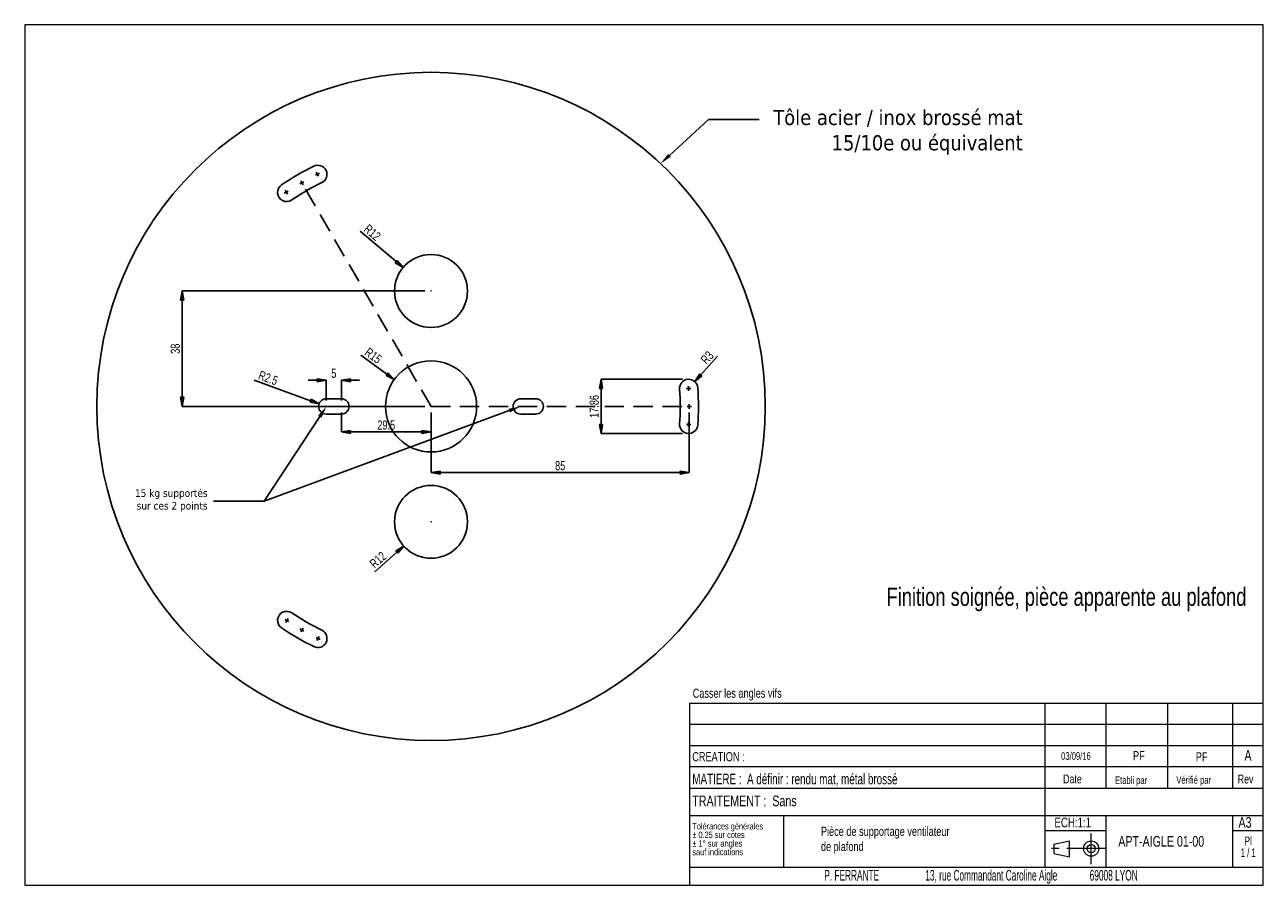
# Model space of a CAD drawing. Header units: millimetres. Extents: x 6 to 414, y 7 to 290.
import ezdxf
from ezdxf import colors
from ezdxf.entities.mleader import LeaderData, LeaderLine
from ezdxf.math import Vec2, Vec3

# ---------------------------------------------------------------- set-up
doc = ezdxf.new("R2010")
doc.units = ezdxf.units.MM
doc.header["$PDSIZE"] = -1
doc.linetypes.add('CENTERX2', pattern=[20.32, 12.7, -2.54, 2.54, -2.54])
doc.linetypes.add('INTERROMPU2', pattern=[9.525, 6.35, -3.175])
doc.layers.add('PI-Cotes', color=5, linetype='Continuous')
doc.layers.add('PI-Pièce intermédiaire', color=1, linetype='Continuous')
doc.styles.add('Nomenclature', font='tahoma.ttf')
doc.styles.add('SLDTEXTSTYLE10', font='TXT', dxfattribs={"width": 0.65})
doc.styles.add('SLDTEXTSTYLE3', font='TXT', dxfattribs={"width": 0.7})
doc.styles.add('SLDTEXTSTYLE7', font='TXT', dxfattribs={"width": 0.75})
doc.styles.add('SLDTEXTSTYLE8', font='TXT', dxfattribs={"width": 0.584158})
doc.styles.add('SLDTEXTSTYLE9', font='TXT', dxfattribs={"width": 0.692308})
doc.dimstyles.new('SLDDIMSTYLE0', dxfattribs={"dimtxt": 3, "dimasz": 3, "dimexe": 0, "dimexo": 2, "dimgap": 0.75, "dimtad": 1, "dimrnd": 1e-09, "dimzin": 12, "dimdsep": 46, "dimtxsty": 'SLDTEXTSTYLE7', "dimblk1": 'CLOSED', "dimblk2": 'CLOSED', "dimsah": 1, "dimcen": 0.09, "dimadec": 0, "dimazin": 3, "dimtfac": 1, "dimtofl": 0, "dimtmove": 0, "dimatfit": 3, "dimldrblk": 'CLOSED', "dimfxl": 1, "dimfrac": 2, "dimtolj": 1, "dimtzin": 12, "dimarcsym": 0})

# ---------------------------------------------------------------- blocks, each defined once
blk = doc.blocks.new('SW_NOTE_3')
at = {"color": 0, "linetype": 'Continuous', "lineweight": 0, "attachment_point": 1}
for s, insert, char_height, style in [('Tolérances générales', (0, 2.73), 2.1167, 'SLDTEXTSTYLE7'), ('%%p', (0, -0.09), 2.117, 'SLDTEXTSTYLE7'), ('%%p', (0, -2.92), 2.117, 'SLDTEXTSTYLE7'), ('0.25 sur cotes', (2.02, -0.09), 2.1167, 'SLDTEXTSTYLE7'), ('1° sur angles', (2.02, -2.92), 2.1167, 'SLDTEXTSTYLE3'), ('sauf indications', (0, -5.74), 2.1167, 'SLDTEXTSTYLE7')]:
    blk.add_mtext(s, dxfattribs=dict(at, insert=insert, char_height=char_height, style=style))
blk = doc.blocks.new('SW_NOTE_4')
at = {"color": 0, "linetype": 'Continuous', "lineweight": 0, "char_height": 2.91, "attachment_point": 2}
for s, insert, style in [('1 / 1', (1.59, -0.13), 'SLDTEXTSTYLE10'), ('Pl', (1.55, 3.75), 'SLDTEXTSTYLE7')]:
    blk.add_mtext(s, dxfattribs=dict(at, insert=insert, style=style))
blk = doc.blocks.new('_CLOSED')
at = {"color": 0, "linetype": 'ByBlock', "lineweight": -2}
for p, q in [((-1, 0.166667), (0, 0)), ((-1, 0.166667), (-1, -0.166667)), ((0, 0), (-1, -0.166667)), ((0, 0), (-1, 0))]:
    blk.add_line(p, q, dxfattribs=at)
blk = doc.blocks.new('*D18')
at = {"layer": 'Defpoints', "color": 0, "transparency": 16777216}
for p in [(103.09, 165.38), (105.44, 164.53)]:
    blk.add_point(p, dxfattribs=at)
at = {"layer": 'PI-Cotes', "color": 0, "lineweight": -2, "transparency": 16777216}
for p, q in [((81.68, 173.16), (100.27, 166.41)), ((105.35, 164.53), (105.53, 164.53)), ((105.44, 164.44), (105.44, 164.62))]:
    blk.add_line(p, q, dxfattribs=at)
at = {"layer": 'PI-Cotes', "color": 0, "lineweight": -2, "transparency": 16777216, "xscale": 3, "yscale": 3, "zscale": 3, "rotation": 340.0343249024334}
blk.add_blockref('_CLOSED', (103.09, 165.38), dxfattribs=at)
at = {"layer": 'PI-Cotes', "color": 0, "transparency": 16777216, "insert": (86.32, 173.87), "char_height": 3, "attachment_point": 5, "rotation": 340.0343, "style": 'SLDTEXTSTYLE7'}
blk.add_mtext('\\A1;R2.5', dxfattribs=at)
blk = doc.blocks.new('*D19')
at = {"layer": 'Defpoints', "color": 0, "transparency": 16777216}
for p in [(110.44, 173.16), (105.44, 164.44), (110.44, 164.53)]:
    blk.add_point(p, dxfattribs=at)
at = {"layer": 'PI-Cotes', "color": 0, "lineweight": -2, "transparency": 16777216}
for p, q in [((102.44, 173.16), (99.44, 173.16)), ((105.44, 166.44), (105.44, 173.16)), ((110.44, 166.53), (110.44, 173.16)), ((113.44, 173.16), (116.44, 173.16))]:
    blk.add_line(p, q, dxfattribs=at)
at = {"layer": 'PI-Cotes', "color": 0, "lineweight": -2, "transparency": 16777216, "xscale": 3, "yscale": 3, "zscale": 3}
blk.add_blockref('_CLOSED', (105.44, 173.16), dxfattribs=at)
at = {"layer": 'PI-Cotes', "color": 0, "lineweight": -2, "transparency": 16777216, "xscale": 3, "yscale": 3, "zscale": 3, "rotation": 180}
blk.add_blockref('_CLOSED', (110.44, 173.16), dxfattribs=at)
at = {"layer": 'PI-Cotes', "color": 0, "transparency": 16777216, "insert": (107.94, 175.41), "char_height": 3, "attachment_point": 5, "style": 'SLDTEXTSTYLE7'}
blk.add_mtext('\\A1;5', dxfattribs=at)
blk = doc.blocks.new('*D21')
at = {"layer": 'Defpoints', "color": 0, "transparency": 16777216}
for p in [(130.77, 210.27), (139.94, 202.53)]:
    blk.add_point(p, dxfattribs=at)
at = {"layer": 'PI-Cotes', "color": 0, "lineweight": -2, "transparency": 16777216}
for p, q in [((116.58, 222.24), (128.47, 212.2)), ((139.85, 202.53), (140.03, 202.53)), ((139.94, 202.44), (139.94, 202.62))]:
    blk.add_line(p, q, dxfattribs=at)
at = {"layer": 'PI-Cotes', "color": 0, "lineweight": -2, "transparency": 16777216, "xscale": 3, "yscale": 3, "zscale": 3, "rotation": 319.8338670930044}
blk.add_blockref('_CLOSED', (130.77, 210.27), dxfattribs=at)
at = {"layer": 'PI-Cotes', "color": 0, "transparency": 16777216, "insert": (120.61, 221.79), "char_height": 3, "attachment_point": 5, "rotation": 319.8339, "style": 'SLDTEXTSTYLE7'}
blk.add_mtext('\\A1;R12', dxfattribs=at)
blk = doc.blocks.new('*D22')
at = {"layer": 'Defpoints', "color": 0, "transparency": 16777216}
for p in [(139.94, 164.53), (224.94, 164.53), (224.94, 142.74)]:
    blk.add_point(p, dxfattribs=at)
at = {"layer": 'PI-Cotes', "color": 0, "lineweight": -2, "transparency": 16777216}
for p, q in [((139.94, 162.53), (139.94, 142.74)), ((224.94, 162.53), (224.94, 142.74)), ((142.94, 142.74), (221.94, 142.74))]:
    blk.add_line(p, q, dxfattribs=at)
at = {"layer": 'PI-Cotes', "color": 0, "lineweight": -2, "transparency": 16777216, "xscale": 3, "yscale": 3, "zscale": 3, "rotation": 180}
blk.add_blockref('_CLOSED', (139.94, 142.74), dxfattribs=at)
at = {"layer": 'PI-Cotes', "color": 0, "lineweight": -2, "transparency": 16777216, "xscale": 3, "yscale": 3, "zscale": 3}
blk.add_blockref('_CLOSED', (224.94, 142.74), dxfattribs=at)
at = {"layer": 'PI-Cotes', "color": 0, "transparency": 16777216, "insert": (182.44, 144.99), "char_height": 3, "attachment_point": 5, "style": 'SLDTEXTSTYLE7'}
blk.add_mtext('\\A1;85', dxfattribs=at)
blk = doc.blocks.new('*D25')
at = {"layer": 'Defpoints', "color": 0, "transparency": 16777216}
for p in [(58.02, 202.53), (139.85, 202.53), (139.94, 164.53)]:
    blk.add_point(p, dxfattribs=at)
at = {"layer": 'PI-Cotes', "color": 0, "lineweight": -2, "transparency": 16777216}
for p, q in [((137.85, 202.53), (58.02, 202.53)), ((58.02, 167.53), (58.02, 199.53)), ((137.94, 164.53), (58.02, 164.53))]:
    blk.add_line(p, q, dxfattribs=at)
at = {"layer": 'PI-Cotes', "color": 0, "lineweight": -2, "transparency": 16777216, "xscale": 3, "yscale": 3, "zscale": 3}
for p, rotation in [((58.02, 202.53), 90), ((58.02, 164.53), 270)]:
    blk.add_blockref('_CLOSED', p, dxfattribs=dict(at, rotation=rotation))
at = {"layer": 'PI-Cotes', "color": 0, "transparency": 16777216, "insert": (55.77, 183.53), "char_height": 3, "attachment_point": 5, "rotation": 90, "style": 'SLDTEXTSTYLE7'}
blk.add_mtext('\\A1;38', dxfattribs=at)
blk = doc.blocks.new('*D26')
at = {"layer": 'Defpoints', "color": 0, "transparency": 16777216}
for p in [(224.74, 173.46), (195.91, 155.6), (224.74, 155.6)]:
    blk.add_point(p, dxfattribs=at)
at = {"layer": 'PI-Cotes', "color": 0, "lineweight": -2, "transparency": 16777216}
for p, q in [((222.74, 173.46), (195.91, 173.46)), ((195.91, 170.46), (195.91, 158.6)), ((222.74, 155.6), (195.91, 155.6))]:
    blk.add_line(p, q, dxfattribs=at)
at = {"layer": 'PI-Cotes', "color": 0, "lineweight": -2, "transparency": 16777216, "xscale": 3, "yscale": 3, "zscale": 3}
for p, rotation in [((195.91, 173.46), 90), ((195.91, 155.6), 270)]:
    blk.add_blockref('_CLOSED', p, dxfattribs=dict(at, rotation=rotation))
at = {"layer": 'PI-Cotes', "color": 0, "transparency": 16777216, "insert": (193.66, 164.53), "char_height": 3, "attachment_point": 5, "rotation": 90, "style": 'SLDTEXTSTYLE7'}
blk.add_mtext('\\A1;17.86', dxfattribs=at)
blk = doc.blocks.new('*D29')
at = {"layer": 'Defpoints', "color": 0, "transparency": 16777216}
for p in [(139.94, 126.53), (130.96, 118.56)]:
    blk.add_point(p, dxfattribs=at)
at = {"layer": 'PI-Cotes', "color": 0, "lineweight": -2, "transparency": 16777216}
for p, q in [((139.85, 126.53), (140.03, 126.53)), ((139.94, 126.44), (139.94, 126.62)), ((121.42, 110.1), (128.72, 116.57))]:
    blk.add_line(p, q, dxfattribs=at)
at = {"layer": 'PI-Cotes', "color": 0, "lineweight": -2, "transparency": 16777216, "xscale": 3, "yscale": 3, "zscale": 3, "rotation": 41.58482326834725}
blk.add_blockref('_CLOSED', (130.96, 118.56), dxfattribs=at)
at = {"layer": 'PI-Cotes', "color": 0, "transparency": 16777216, "insert": (122.46, 114.02), "char_height": 3, "attachment_point": 5, "rotation": 41.5848, "style": 'SLDTEXTSTYLE7'}
blk.add_mtext('\\A1;R12', dxfattribs=at)
blk = doc.blocks.new('*D30')
at = {"layer": 'Defpoints', "color": 0, "transparency": 16777216}
for p in [(110.44, 164.53), (139.94, 164.53), (139.94, 156.13)]:
    blk.add_point(p, dxfattribs=at)
at = {"layer": 'PI-Cotes', "color": 0, "lineweight": -2, "transparency": 16777216}
for p, q in [((110.44, 162.53), (110.44, 156.13)), ((139.94, 162.53), (139.94, 156.13)), ((113.44, 156.13), (136.94, 156.13))]:
    blk.add_line(p, q, dxfattribs=at)
at = {"layer": 'PI-Cotes', "color": 0, "lineweight": -2, "transparency": 16777216, "xscale": 3, "yscale": 3, "zscale": 3, "rotation": 180}
blk.add_blockref('_CLOSED', (110.44, 156.13), dxfattribs=at)
at = {"layer": 'PI-Cotes', "color": 0, "lineweight": -2, "transparency": 16777216, "xscale": 3, "yscale": 3, "zscale": 3}
blk.add_blockref('_CLOSED', (139.94, 156.13), dxfattribs=at)
at = {"layer": 'PI-Cotes', "color": 0, "transparency": 16777216, "insert": (125.19, 158.38), "char_height": 3, "attachment_point": 5, "style": 'SLDTEXTSTYLE7'}
blk.add_mtext('\\A1;29.5', dxfattribs=at)
blk = doc.blocks.new('*D31')
at = {"layer": 'Defpoints', "color": 0, "transparency": 16777216}
for p in [(226.74, 172.69), (224.73, 170.46)]:
    blk.add_point(p, dxfattribs=at)
at = {"layer": 'PI-Cotes', "color": 0, "lineweight": -2, "transparency": 16777216}
for p, q in [((234.25, 181.06), (228.74, 174.92)), ((224.64, 170.46), (224.82, 170.46)), ((224.73, 170.37), (224.73, 170.55))]:
    blk.add_line(p, q, dxfattribs=at)
at = {"layer": 'PI-Cotes', "color": 0, "lineweight": -2, "transparency": 16777216, "xscale": 3, "yscale": 3, "zscale": 3, "rotation": 228.061871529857}
blk.add_blockref('_CLOSED', (226.74, 172.69), dxfattribs=at)
at = {"layer": 'PI-Cotes', "color": 0, "transparency": 16777216, "insert": (230.83, 180.61), "char_height": 3, "attachment_point": 5, "rotation": 48.0619, "style": 'SLDTEXTSTYLE7'}
blk.add_mtext('\\A1;R3', dxfattribs=at)
blk = doc.blocks.new('*D32')
at = {"layer": 'Defpoints', "color": 0, "transparency": 16777216}
for p in [(127.83, 173.38), (139.94, 164.53)]:
    blk.add_point(p, dxfattribs=at)
at = {"layer": 'PI-Cotes', "color": 0, "lineweight": -2, "transparency": 16777216}
for p, q in [((116.85, 181.42), (125.41, 175.15)), ((139.85, 164.53), (140.03, 164.53)), ((139.94, 164.44), (139.94, 164.62))]:
    blk.add_line(p, q, dxfattribs=at)
at = {"layer": 'PI-Cotes', "color": 0, "lineweight": -2, "transparency": 16777216, "xscale": 3, "yscale": 3, "zscale": 3, "rotation": 323.8189477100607}
blk.add_blockref('_CLOSED', (127.83, 173.38), dxfattribs=at)
at = {"layer": 'PI-Cotes', "color": 0, "transparency": 16777216, "insert": (120.9, 181.24), "char_height": 3, "attachment_point": 5, "rotation": 323.8189, "style": 'SLDTEXTSTYLE7'}
blk.add_mtext('\\A1;R15', dxfattribs=at)

msp = doc.modelspace()

# ---------------------------------------------------------------- linework, layer by layer
at = {"color": 7, "linetype": 'Continuous', "lineweight": 15}
for p, q in [((413.852, 290.189), (6.21, 290.189)), ((6.21, 290.189), (6.21, 6.876)), ((413.852, 6.876), (413.852, 290.189)), ((224.971, 66.876), (224.971, 6.876)), ((224.971, 66.876), (413.852, 66.876)), ((341.978, 66.876), (341.978, 12.876)), ((362.161, 38.876), (362.161, 66.876)), ((382.403, 38.876), (382.403, 66.876)), ((403.813, 38.876), (403.813, 66.876)), ((224.971, 59.876), (413.852, 59.876)), ((224.971, 52.876), (413.852, 52.876)), ((413.852, 45.876), (224.971, 45.876)), ((224.971, 38.876), (413.852, 38.876)), ((224.971, 29.876), (413.852, 29.876)), ((255.947, 29.876), (255.947, 12.876)), ((362.161, 12.876), (362.161, 29.876)), ((403.813, 12.876), (403.813, 29.876)), ((341.978, 24.876), (362.161, 24.876)), ((403.813, 24.876), (413.852, 24.876)), ((344.957, 20.361), (350.129, 21.505)), ((350.129, 16.279), (350.129, 21.505)), ((344.957, 20.361), (344.957, 17.36)), ((344.957, 17.36), (350.129, 16.279)), ((224.971, 12.876), (413.852, 12.876)), ((6.21, 6.876), (413.852, 6.876))]:
    msp.add_line(p, q, dxfattribs=at)
at = {"color": 7, "linetype": 'CENTERX2', "lineweight": 15}
for p, q in [((357.217, 13.858), (357.217, 23.908)), ((361.901, 18.945), (343.043, 18.945))]:
    msp.add_line(p, q, dxfattribs=at)
at = {"color": 7, "linetype": 'Continuous', "lineweight": 15}
for radius in [2.5, 1.356]:
    msp.add_circle((357.217, 18.945), radius, dxfattribs=at)
at = {"layer": 'PI-Cotes'}
for p, q in [((103.19, 241.379), (101.891, 240.629)), ((102.916, 240.355), (102.166, 241.654)), ((98.087, 238.516), (96.788, 237.766)), ((97.812, 237.491), (97.062, 238.79)), ((92.92, 235.45), (91.621, 234.7)), ((92.646, 234.425), (91.896, 235.724)), ((223.98, 170.458), (225.48, 170.458)), ((224.73, 169.708), (224.73, 171.208)), ((224.187, 164.529), (225.687, 164.529)), ((224.937, 163.779), (224.937, 165.279)), ((224.73, 157.849), (224.73, 159.349)), ((223.98, 158.599), (225.48, 158.599)), ((91.834, 94.415), (93.133, 93.665)), ((92.859, 94.689), (92.109, 93.39)), ((96.788, 91.292), (98.087, 90.542)), ((97.812, 91.566), (97.062, 90.267)), ((102.104, 88.485), (103.403, 87.735)), ((103.128, 88.76), (102.378, 87.461))]:
    msp.add_line(p, q, dxfattribs=at)
at = {"layer": 'PI-Cotes', "linetype": 'INTERROMPU2'}
for q in [(97.437, 238.141), (224.937, 164.529)]:
    msp.add_line((139.937, 164.529), q, dxfattribs=at)
at = {"layer": 'PI-Pièce intermédiaire'}
for p, q in [((105.437, 167.029), (110.437, 167.029)), ((174.437, 167.029), (169.437, 167.029)), ((105.437, 162.029), (110.437, 162.029)), ((174.437, 162.029), (169.437, 162.029))]:
    msp.add_line(p, q, dxfattribs=at)
for centre, radius in [((139.937, 164.529), 110), ((139.937, 202.529), 12), ((139.937, 164.529), 15), ((139.937, 126.529), 12)]:
    msp.add_circle(centre, radius, dxfattribs=at)
for centre, radius, start, end in [((139.937, 164.529), 88, 116, 124), ((102.676, 240.926), 3, 296, 116), ((92.406, 234.997), 3, 124, 304), ((139.937, 164.529), 82, 116, 124), ((224.73, 170.458), 3, 4, 184), ((139.937, 164.529), 82, 356, 4), ((139.937, 164.529), 88, 356, 4), ((105.437, 164.529), 2.5, 90, 270), ((110.437, 164.529), 2.5, 270, 90), ((169.437, 164.529), 2.5, 90, 270), ((174.437, 164.529), 2.5, 270, 90), ((224.73, 158.599), 3, 176, 356), ((92.406, 94.061), 3, 56, 236), ((139.937, 164.529), 82, 236, 244), ((139.937, 164.529), 88, 236, 244), ((102.676, 88.131), 3, 244, 64)]:
    msp.add_arc(centre, radius, start, end, dxfattribs=at)

# ---------------------------------------------------------------- block references
at = {"color": 7, "linetype": 'Continuous', "lineweight": 0}
for name, p in [('SW_NOTE_3', (225.937, 24.628)), ('SW_NOTE_4', (407.318, 19.173))]:
    msp.add_blockref(name, p, dxfattribs=at)

# ---------------------------------------------------------------- texts
for s, insert, char_height, attachment_point, style in [('Casser les angles vifs', (226.064, 71.597), 3, 1, 'SLDTEXTSTYLE7'), ('CREATION : ', (225.919, 50.715), 3, 1, 'SLDTEXTSTYLE7'), ('03/09/16', (352.202, 50.678), 2.5, 2, 'SLDTEXTSTYLE7'), ('PF', (372.913, 51.025), 3, 2, 'SLDTEXTSTYLE7'), ('PF', (393.585, 50.681), 3, 2, 'SLDTEXTSTYLE7'), ('A', (408.843, 51.388), 3.5, 2, 'SLDTEXTSTYLE7'), ('MATIERE :  A définir : rendu mat, métal brossé', (225.937, 43.605), 3.5, 1, 'SLDTEXTSTYLE9'), ('Date', (347.974, 43.327), 2.9104, 1, 'SLDTEXTSTYLE7'), ('Etabli par', (365.052, 42.7), 2.5, 1, 'SLDTEXTSTYLE7'), ('Vérifié par', (385.24, 42.785), 2.5, 1, 'SLDTEXTSTYLE7'), ('Rev', (405.438, 43.286), 2.9104, 1, 'SLDTEXTSTYLE7'), ('TRAITEMENT :  Sans', (225.937, 36.392), 3.5, 1, 'SLDTEXTSTYLE7'), ('ECH:1:1', (345.127, 29.14), 3.175, 1, 'SLDTEXTSTYLE7'), ('A3', (405.713, 29.304), 3.5, 1, 'SLDTEXTSTYLE7'), ('Pièce de supportage ventilateur\\Pde plafond', (268.27, 26.131), 3, 1, 'SLDTEXTSTYLE7'), ('APT-AIGLE 01-00', (366.139, 23.083), 3.5, 1, 'SLDTEXTSTYLE7'), ('P. FERRANTE                    13, rue Commandant Caroline Aigle              69008 LYON', (320.953, 11.905), 3.5, 2, 'SLDTEXTSTYLE8')]:
    msp.add_mtext(s, dxfattribs=dict(at, insert=insert, char_height=char_height, attachment_point=attachment_point, style=style))
at = {"layer": 'PI-Cotes', "insert": (289.883, 104.865), "char_height": 6, "attachment_point": 1, "style": 'SLDTEXTSTYLE7'}
msp.add_mtext_dynamic_manual_height_columns('Finition soignée, pièce apparente au plafond', width=118.03857, gutter_width=1, heights=[0], dxfattribs=at)

# ---------------------------------------------------------------- dimensions: what is measured, and where the dimension line sits
at = {"layer": 'PI-Cotes'}
for center, mpoint, picture, middle in [((139.937, 202.529), (130.767, 210.269), '*D21', (119.159, 220.066)), ((139.937, 164.529), (127.83, 173.384), '*D32', (119.571, 179.424)), ((105.437, 164.529), (103.087, 165.382), '*D18', (85.555, 171.752))]:
    dim = msp.add_radius_dim(center=center, mpoint=mpoint, dimstyle='SLDDIMSTYLE0', dxfattribs=at)
    dim.commit()
    dim.dimension.update_dxf_attribs({"geometry": picture, "text_midpoint": middle, "dimtype": 164})
for base, p1, p2, picture, middle in [((58.017, 202.529), (139.937, 164.529), (139.847, 202.529), '*D25', (55.767, 183.529)), ((195.914, 155.599), (224.736, 173.458), (224.736, 155.599), '*D26', (193.664, 164.529))]:
    dim = msp.add_linear_dim(base=base, p1=p1, p2=p2, angle=90, dimstyle='SLDDIMSTYLE0', dxfattribs=at)
    dim.commit()
    dim.dimension.update_dxf_attribs({"geometry": picture, "text_midpoint": middle})
for center, mpoint, picture, middle in [((224.73, 170.458), (226.735, 172.69), '*D31', (230.826, 180.609)), ((139.937, 126.529), (130.961, 118.564), '*D29', (123.949, 112.342))]:
    dim = msp.add_radius_dim(center=center, mpoint=mpoint, dimstyle='SLDDIMSTYLE0', dxfattribs=at)
    dim.commit()
    dim.dimension.update_dxf_attribs({"geometry": picture, "text_midpoint": middle})
for base, p1, p2, picture, middle in [((110.437, 173.165), (105.437, 164.439), (110.437, 164.529), '*D19', (107.937, 173.165)), ((139.937, 156.13), (110.437, 164.529), (139.937, 164.529), '*D30', (125.187, 156.13)), ((224.937, 142.744), (139.937, 164.529), (224.937, 164.529), '*D22', (182.437, 142.744))]:
    dim = msp.add_linear_dim(base=base, p1=p1, p2=p2, dimstyle='SLDDIMSTYLE0', dxfattribs=at)
    dim.commit()
    dim.dimension.update_dxf_attribs({"geometry": picture, "text_midpoint": middle, "dimtype": 160})

# ---------------------------------------------------------------- leaders
ml = msp.add_multileader_mtext('Standard', dxfattribs=at)
ml.set_content('\\A1;Tôle acier / inox brossé mat 15/10e ou équivalent', color=256, style='Nomenclature')
ml.set_leader_properties()
ml.build(insert=Vec2(0, 0))
ml.multileader.update_dxf_attribs({"text_right_attachment_type": 2, "dogleg_length": 25})
ctx = ml.context
ctx.base_point, ctx.char_height, ctx.plane_origin = Vec3(247.916, 258.982), 5, Vec3(295.588, 168.25)
ctx.right_attachment, ctx.text_align_type = 2, 2
notes = []
notes.append((ctx, [(1, (1, 1, 0), (231.249, 258.982), (1, 0), 16.667, [(0, [(215.477, 244.49)], 0, [])])]))
ctx.mtext.insert, ctx.mtext.width, ctx.mtext.defined_height, ctx.mtext.alignment, ctx.mtext.flow_direction = Vec3(334.677, 262.173), 100.12209, 10.523, 3, 5
ml = msp.add_multileader_mtext('Standard', dxfattribs=at)
ml.set_content('\\A1;15 kg supportés sur ces 2 points', color=256, style='Nomenclature')
ml.set_leader_properties()
ml.build(insert=Vec2(0, 0))
ml.multileader.update_dxf_attribs({"text_right_attachment_type": 2, "dogleg_length": 25})
ctx = ml.context
ctx.base_point, ctx.char_height, ctx.plane_origin = Vec3(40.445, 135.646), 2.5, Vec3(56.348, 104.963)
ctx.right_attachment, ctx.text_align_type = 2, 2
notes.append((ctx, [(0, (1, 1, 0), (85.037, 133.38), (-1, 0), 16.667, [(0, [(105.527, 164.529)], 0, [])])]))
ctx.mtext.insert, ctx.mtext.width, ctx.mtext.defined_height, ctx.mtext.alignment, ctx.mtext.flow_direction = Vec3(66.37, 137.242), 24.70792, 10.523, 3, 5
ml = msp.add_multileader_mtext('Standard', dxfattribs=at)
ml.set_content('\\A1; ', color=256, style='Nomenclature')
ml.set_leader_properties()
ml.build(insert=Vec2(0, 0))
ml.multileader.update_dxf_attribs({"text_right_attachment_type": 2, "dogleg_length": 25})
ctx = ml.context
ctx.base_point, ctx.char_height, ctx.plane_origin = Vec3(63.081, 133.38), 3, Vec3(120.258, 104.963)
ctx.right_attachment, ctx.text_align_type = 2, 2
notes.append((ctx, [(0, (1, 1, 0), (85.037, 133.38), (-1, 0), 16.667, [(0, [(169.437, 164.529)], 0, [])])]))
ctx.mtext.insert, ctx.mtext.width, ctx.mtext.defined_height, ctx.mtext.alignment, ctx.mtext.flow_direction = Vec3(66.37, 134.88), 67.32643, 10.523, 3, 5
for ctx, leaders in notes:
    for number, flags, end, landing, length, lines in leaders:
        leader = LeaderData()
        leader.index, (leader.has_last_leader_line, leader.has_dogleg_vector, leader.attachment_direction) = number, flags
        leader.last_leader_point, leader.dogleg_vector, leader.dogleg_length = Vec3(end), Vec3(landing), length
        for number, points, colour, breaks in lines:
            line = LeaderLine()
            line.index, line.vertices, line.color, line.breaks = number, Vec3.list(points), colors.encode_raw_color(colour), breaks
            leader.lines.append(line)
        ctx.leaders.append(leader)

doc.saveas('drawing.dxf')
